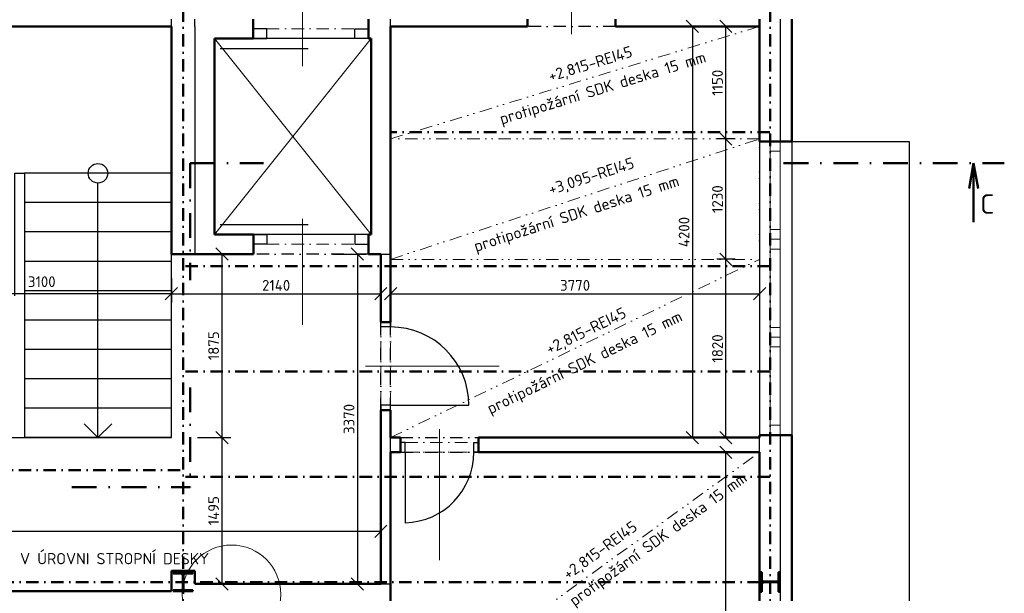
# Model space of a CAD drawing. Header units: millimetres. Extents: x -118752 to 407724, y -73278 to 155058.
# Tile 17 of 256: x -26990 to -16929, y 13202 to 19062. Entities that reach past the tile are written whole.
import ezdxf
from ezdxf.enums import TextEntityAlignment as Align

# ---------------------------------------------------------------- set-up
doc = ezdxf.new("R2010")
doc.units = ezdxf.units.MM
doc.header["$LTSCALE"] = 10
doc.linetypes.add('DASHDOT', pattern=[25.4, 12.7, -6.35, 0, -6.35])
doc.linetypes.add('DIVIDE', pattern=[31.75, 12.7, -6.35, 0, -6.35, 0, -6.35])
for name, color, linetype, lineweight in [('CKDVERE_', 7, 'Continuous', 25), ('CKDVERE_NADROVINOU', 1, 'DASHDOT', 18), ('CKDVERE_OSY', 1, 'Continuous', 18), ('CKDVERE_ZARUBNE_RAM', 5, 'Continuous', 25), ('CKKOTY', 3, 'Continuous', 25), ('CKOKNA', 1, 'Continuous', 18), ('CKPOPIS_POHLED', 3, 'Continuous', 25), ('CKREZY_OZNACENI', 4, 'DASHDOT', 50), ('CKSCHODY_PODROVINOU', 7, 'Continuous', 25), ('CKSCHODY_VYSTUP', 7, 'Continuous', 25), ('CKSTENY_NADROVINOU', 7, 'DASHDOT', 25), ('CKSTENY_PODROVINOU', 7, 'Continuous', 25), ('CKSTENY_REZ', 6, 'Continuous', 50), ('CKTEXTY_MALE', 3, 'Continuous', 18), ('CSPROFILY_REZY', 4, 'Continuous', 50), ('IN_C_TENKA', 7, 'Continuous', 18), ('podhledy', 7, 'Continuous', 20)]:
    doc.layers.add(name, color=color, linetype=linetype, lineweight=lineweight)
doc.styles.get("Standard").update_dxf_attribs({"font": 'isocpeur.ttf'})
doc.dimstyles.new('CADKON', dxfattribs={"dimscale": 50, "dimtxt": 2.2, "dimasz": 2.5, "dimexe": 1.8, "dimexo": 5, "dimgap": 0.6, "dimtad": 1, "dimrnd": 1, "dimtxsty": 'Standard', "dimblk1": 'OBLIQUE', "dimblk2": 'OBLIQUE', "dimsah": 1, "dimcen": 2.5, "dimadec": 1, "dimazin": 2, "dimtfac": 1, "dimtdec": 4, "dimtix": 1, "dimtmove": 2, "dimatfit": 3, "dimldrblk": 'OPEN30', "dimfxl": 5, "dimfxlon": 1, "dimtolj": 1, "dimarcsym": 0})

# ---------------------------------------------------------------- blocks, each defined once
blk = doc.blocks.new('CK_S_EXT_HEAHEA200')
for p, q in [((-100, 95), (100, 95)), ((-100, 95), (-100, 85)), ((-100, 85), (-21.25, 85)), ((-3.25, -67), (-3.25, 67)), ((3.25, -67), (3.25, 67)), ((100, 85), (21.25, 85)), ((100, 95), (100, 85)), ((-100, -95), (-100, -85)), ((-100, -85), (-21.25, -85)), ((-100, -95), (100, -95)), ((100, -85), (21.25, -85)), ((100, -95), (100, -85))]:
    blk.add_line(p, q)
for centre, start, end in [((-21.25, 67), 0, 90), ((21.25, 67), 90, 180), ((-21.25, -67), 270, 0), ((21.25, -67), 180, 270)]:
    blk.add_arc(centre, 18, start, end)
blk = doc.blocks.new('_OBLIQUE')
at = {"color": 0, "linetype": 'ByBlock'}
blk.add_line((-0.5, -0.5), (0.5, 0.5), dxfattribs=at)
blk = doc.blocks.new('*D9922')
at = {"layer": 'CKKOTY', "color": 0, "lineweight": -2}
for p, q in [((-19680, 14643), (-19865, 14643)), ((-19775, 9443), (-19775, 14643)), ((-19680, 9443), (-19865, 9443))]:
    blk.add_line(p, q, dxfattribs=at)
at = {"layer": 'Defpoints', "color": 0}
for p in [(-19775, 14643), (-19430, 14643), (-19430, 9443)]:
    blk.add_point(p, dxfattribs=at)
at = {"layer": 'CKKOTY', "color": 0, "lineweight": -2, "xscale": 125, "yscale": 125, "zscale": 125}
for p, rotation in [((-19775, 14643), 90), ((-19775, 9443), 270)]:
    blk.add_blockref('_OBLIQUE', p, dxfattribs=dict(at, rotation=rotation))
at = {"layer": 'CKKOTY', "color": 0, "insert": (-19860, 12043), "char_height": 110, "attachment_point": 5, "rotation": 90}
blk.add_mtext('\\A1;5200', dxfattribs=at)
blk = doc.blocks.new('_Open30')
at = {"color": 0, "lineweight": -2}
for p, q in [((-1, 0.268), (0, 0)), ((0, 0), (-1, -0.268)), ((0, 0), (-1, 0))]:
    blk.add_line(p, q, dxfattribs=at)
blk = doc.blocks.new('*D9924')
at = {"layer": 'CKKOTY', "color": 0, "lineweight": -2}
for p, q in [((-19680, 16614), (-19865, 16614)), ((-19775, 14793), (-19775, 16614)), ((-19680, 14793), (-19865, 14793))]:
    blk.add_line(p, q, dxfattribs=at)
at = {"layer": 'Defpoints', "color": 0}
for p in [(-19775, 16614), (-19430, 16614), (-19430, 14793)]:
    blk.add_point(p, dxfattribs=at)
at = {"layer": 'CKKOTY', "color": 0, "lineweight": -2, "xscale": 125, "yscale": 125, "zscale": 125}
for p, rotation in [((-19775, 16614), 90), ((-19775, 14793), 270)]:
    blk.add_blockref('_OBLIQUE', p, dxfattribs=dict(at, rotation=rotation))
at = {"layer": 'CKKOTY', "color": 0, "insert": (-19860, 15703), "char_height": 110, "attachment_point": 5, "rotation": 90}
blk.add_mtext('\\A1;1820', dxfattribs=at)
blk = doc.blocks.new('*D9925')
at = {"layer": 'CKKOTY', "color": 0, "lineweight": -2}
for p, q in [((-19680, 17844), (-19865, 17844)), ((-19775, 16614), (-19775, 17844)), ((-19680, 16614), (-19865, 16614))]:
    blk.add_line(p, q, dxfattribs=at)
at = {"layer": 'Defpoints', "color": 0}
for p in [(-19775, 17844), (-19430, 17844), (-19430, 16614)]:
    blk.add_point(p, dxfattribs=at)
at = {"layer": 'CKKOTY', "color": 0, "lineweight": -2, "xscale": 125, "yscale": 125, "zscale": 125}
for p, rotation in [((-19775, 17844), 90), ((-19775, 16614), 270)]:
    blk.add_blockref('_OBLIQUE', p, dxfattribs=dict(at, rotation=rotation))
at = {"layer": 'CKKOTY', "color": 0, "insert": (-19860, 17229), "char_height": 110, "attachment_point": 5, "rotation": 90}
blk.add_mtext('\\A1;1230', dxfattribs=at)
blk = doc.blocks.new('*D9926')
at = {"layer": 'CKKOTY', "color": 0, "lineweight": -2}
for p, q in [((-19682, 18993), (-19865, 18993)), ((-19775, 17844), (-19775, 18993)), ((-19680, 17844), (-19865, 17844))]:
    blk.add_line(p, q, dxfattribs=at)
at = {"layer": 'Defpoints', "color": 0}
for p in [(-19775, 18993), (-19432, 18993), (-19430, 17844)]:
    blk.add_point(p, dxfattribs=at)
at = {"layer": 'CKKOTY', "color": 0, "lineweight": -2, "xscale": 125, "yscale": 125, "zscale": 125}
for p, rotation in [((-19775, 18993), 90), ((-19775, 17844), 270)]:
    blk.add_blockref('_OBLIQUE', p, dxfattribs=dict(at, rotation=rotation))
at = {"layer": 'CKKOTY', "color": 0, "insert": (-19860, 18418), "char_height": 110, "attachment_point": 5, "rotation": 90}
blk.add_mtext('\\A1;1150', dxfattribs=at)
blk = doc.blocks.new('*D9927')
at = {"layer": 'CKKOTY', "color": 0, "lineweight": -2}
for p, q in [((-25440, 16418), (-25440, 16173)), ((-23300, 16418), (-23300, 16173)), ((-25440, 16263), (-23300, 16263))]:
    blk.add_line(p, q, dxfattribs=at)
at = {"layer": 'Defpoints', "color": 0}
for p in [(-25440, 16668), (-23300, 16668), (-23300, 16263)]:
    blk.add_point(p, dxfattribs=at)
at = {"layer": 'CKKOTY', "color": 0, "lineweight": -2, "xscale": 125, "yscale": 125, "zscale": 125, "rotation": 180}
blk.add_blockref('_OBLIQUE', (-25440, 16263), dxfattribs=at)
at = {"layer": 'CKKOTY', "color": 0, "lineweight": -2, "xscale": 125, "yscale": 125, "zscale": 125}
blk.add_blockref('_OBLIQUE', (-23300, 16263), dxfattribs=at)
at = {"layer": 'CKKOTY', "color": 0, "insert": (-24370, 16348), "char_height": 110, "attachment_point": 5}
blk.add_mtext('\\A1;2140', dxfattribs=at)
blk = doc.blocks.new('*D9929')
at = {"layer": 'CKKOTY', "color": 0, "lineweight": -2}
for p, q in [((-23200, 16418), (-23200, 16173)), ((-19430, 16364), (-19430, 16173)), ((-23200, 16263), (-19430, 16263))]:
    blk.add_line(p, q, dxfattribs=at)
at = {"layer": 'Defpoints', "color": 0}
for p in [(-23200, 16668), (-19430, 16614), (-19430, 16263)]:
    blk.add_point(p, dxfattribs=at)
at = {"layer": 'CKKOTY', "color": 0, "lineweight": -2, "xscale": 125, "yscale": 125, "zscale": 125, "rotation": 180}
blk.add_blockref('_OBLIQUE', (-23200, 16263), dxfattribs=at)
at = {"layer": 'CKKOTY', "color": 0, "lineweight": -2, "xscale": 125, "yscale": 125, "zscale": 125}
blk.add_blockref('_OBLIQUE', (-19430, 16263), dxfattribs=at)
at = {"layer": 'CKKOTY', "color": 0, "insert": (-21315, 16348), "char_height": 110, "attachment_point": 5}
blk.add_mtext('\\A1;3770', dxfattribs=at)
blk = doc.blocks.new('*D9930')
at = {"layer": 'CKKOTY', "color": 0, "lineweight": -2}
for p, q in [((-19866, 18993), (-20206, 18993)), ((-20116, 18993), (-20116, 14793)), ((-19866, 14793), (-20206, 14793))]:
    blk.add_line(p, q, dxfattribs=at)
at = {"layer": 'Defpoints', "color": 0}
for p in [(-19430, 18993), (-20116, 14793), (-19430, 14793)]:
    blk.add_point(p, dxfattribs=at)
at = {"layer": 'CKKOTY', "color": 0, "lineweight": -2, "xscale": 125, "yscale": 125, "zscale": 125}
for p, rotation in [((-20116, 18993), 90), ((-20116, 14793), 270)]:
    blk.add_blockref('_OBLIQUE', p, dxfattribs=dict(at, rotation=rotation))
at = {"layer": 'CKKOTY', "color": 0, "insert": (-20201, 16893), "char_height": 110, "attachment_point": 5, "rotation": 90}
blk.add_mtext('\\A1;4200', dxfattribs=at)
blk = doc.blocks.new('*D9931')
at = {"layer": 'CKKOTY', "color": 0, "lineweight": -2}
for p, q in [((-28540, 16418), (-28540, 16173)), ((-25440, 16418), (-25440, 16173)), ((-25440, 16263), (-28540, 16263))]:
    blk.add_line(p, q, dxfattribs=at)
at = {"layer": 'Defpoints', "color": 0}
for p in [(-28540, 16668), (-25440, 16668), (-28540, 16263)]:
    blk.add_point(p, dxfattribs=at)
at = {"layer": 'CKKOTY', "color": 0, "lineweight": -2, "xscale": 125, "yscale": 125, "zscale": 125, "rotation": 180}
blk.add_blockref('_OBLIQUE', (-28540, 16263), dxfattribs=at)
at = {"layer": 'CKKOTY', "color": 0, "lineweight": -2, "xscale": 125, "yscale": 125, "zscale": 125}
blk.add_blockref('_OBLIQUE', (-25440, 16263), dxfattribs=at)
at = {"layer": 'CKKOTY', "color": 0, "insert": (-26765, 16385), "char_height": 110, "attachment_point": 5}
blk.add_mtext('\\A1;3100', dxfattribs=at)
blk = doc.blocks.new('*D9933')
at = {"layer": 'CKKOTY', "color": 0, "lineweight": -2}
for p, q in [((-23790, 16668), (-23450, 16668)), ((-23540, 16668), (-23540, 13298)), ((-23790, 13298), (-23450, 13298))]:
    blk.add_line(p, q, dxfattribs=at)
at = {"layer": 'Defpoints', "color": 0}
for p in [(-24331, 16668), (-24331, 13298), (-23540, 13298)]:
    blk.add_point(p, dxfattribs=at)
at = {"layer": 'CKKOTY', "color": 0, "lineweight": -2, "xscale": 125, "yscale": 125, "zscale": 125}
for p, rotation in [((-23540, 16668), 90), ((-23540, 13298), 270)]:
    blk.add_blockref('_OBLIQUE', p, dxfattribs=dict(at, rotation=rotation))
at = {"layer": 'CKKOTY', "color": 0, "insert": (-23625, 14983), "char_height": 110, "attachment_point": 5, "rotation": 90}
blk.add_mtext('\\A1;3370', dxfattribs=at)
blk = doc.blocks.new('*D9934')
at = {"layer": 'CKKOTY', "color": 0, "lineweight": -2}
for p, q in [((-32610, 13586), (-32610, 13926)), ((-23300, 13586), (-23300, 13926)), ((-32610, 13836), (-23300, 13836))]:
    blk.add_line(p, q, dxfattribs=at)
at = {"layer": 'Defpoints', "color": 0}
for p in [(-23300, 13836), (-23300, 13298), (-32610, 13223)]:
    blk.add_point(p, dxfattribs=at)
at = {"layer": 'CKKOTY', "color": 0, "lineweight": -2, "xscale": 125, "yscale": 125, "zscale": 125, "rotation": 180}
blk.add_blockref('_OBLIQUE', (-32610, 13836), dxfattribs=at)
at = {"layer": 'CKKOTY', "color": 0, "lineweight": -2, "xscale": 125, "yscale": 125, "zscale": 125}
blk.add_blockref('_OBLIQUE', (-23300, 13836), dxfattribs=at)
at = {"layer": 'CKKOTY', "color": 0, "insert": (-27955, 13921), "char_height": 110, "attachment_point": 5}
blk.add_mtext('\\A1;9310', dxfattribs=at)
blk = doc.blocks.new('*D9942')
at = {"layer": 'CKKOTY', "color": 0, "lineweight": -2}
for p, q in [((-25174, 16668), (-24834, 16668)), ((-24924, 16668), (-24924, 14793)), ((-25174, 14793), (-24834, 14793))]:
    blk.add_line(p, q, dxfattribs=at)
at = {"layer": 'Defpoints', "color": 0}
for p in [(-25440, 16668), (-25440, 14793), (-24924, 14793)]:
    blk.add_point(p, dxfattribs=at)
at = {"layer": 'CKKOTY', "color": 0, "lineweight": -2, "xscale": 125, "yscale": 125, "zscale": 125}
for p, rotation in [((-24924, 16668), 90), ((-24924, 14793), 270)]:
    blk.add_blockref('_OBLIQUE', p, dxfattribs=dict(at, rotation=rotation))
at = {"layer": 'CKKOTY', "color": 0, "insert": (-25009, 15731), "char_height": 110, "attachment_point": 5, "rotation": 90}
blk.add_mtext('\\A1;1875', dxfattribs=at)
blk = doc.blocks.new('*D9943')
at = {"layer": 'CKKOTY', "color": 0, "lineweight": -2}
for p, q in [((-25174, 14793), (-24834, 14793)), ((-24924, 14793), (-24924, 13298)), ((-24950, 13298), (-24834, 13298))]:
    blk.add_line(p, q, dxfattribs=at)
at = {"layer": 'Defpoints', "color": 0}
for p in [(-25440, 14793), (-25200, 13298), (-24924, 13298)]:
    blk.add_point(p, dxfattribs=at)
at = {"layer": 'CKKOTY', "color": 0, "lineweight": -2, "xscale": 125, "yscale": 125, "zscale": 125}
for p, rotation in [((-24924, 14793), 90), ((-24924, 13298), 270)]:
    blk.add_blockref('_OBLIQUE', p, dxfattribs=dict(at, rotation=rotation))
at = {"layer": 'CKKOTY', "color": 0, "insert": (-25009, 14046), "char_height": 110, "attachment_point": 5, "rotation": 90}
blk.add_mtext('\\A1;1495', dxfattribs=at)

msp = doc.modelspace()

# ---------------------------------------------------------------- linework, layer by layer
at = {"layer": 'CKDVERE_'}
for p, q in [((-24941.747, 18768.166), (-24041.747, 18768.166)), ((-24941.747, 16968.166), (-24041.747, 16968.166)), ((-23200.468, 15123.166), (-22400.468, 15123.166)), ((-23050.468, 14643.166), (-23050.468, 13923.166))]:
    msp.add_line(p, q, dxfattribs=at)
for centre, radius, start, end in [((-23200.468, 15123.166), 800, 0, 90), ((-23067.777, 14640.272), 717.315, 271.3827048, 0.2311541)]:
    msp.add_arc(centre, radius, start, end, dxfattribs=at)
at = {"layer": 'CKDVERE_NADROVINOU'}
for p, q in [((-24465.468, 18968.166), (-23565.468, 18968.166)), ((-24465.468, 18868.166), (-23565.468, 18868.166)), ((-24465.468, 16868.166), (-23565.468, 16868.166)), ((-24465.468, 16768.166), (-23565.468, 16768.166)), ((-23300.468, 15123.166), (-23300.468, 15923.166)), ((-23200.468, 15123.166), (-23200.468, 15923.166)), ((-23050.468, 14743.166), (-22350.468, 14743.166)), ((-23050.468, 14643.166), (-22350.468, 14643.166))]:
    msp.add_line(p, q, dxfattribs=at)
at = {"layer": 'CKDVERE_OSY'}
for p, q in [((-21350.468, 20113.166), (-21350.468, 18913.166)), ((-24100.468, 18586.966), (-24100.468, 19855.946)), ((-24100.468, 17027.655), (-24100.468, 15945.296)), ((-23455.468, 15523.166), (-22089.157, 15523.166)), ((-22700.468, 14878.166), (-22700.468, 13539.723))]:
    msp.add_line(p, q, dxfattribs=at)
at = {"layer": 'CKDVERE_ZARUBNE_RAM'}
for p, q in [((-24605.468, 18968.166), (-24605.468, 18868.166)), ((-24465.468, 18968.166), (-24605.468, 18968.166)), ((-24465.468, 18868.166), (-24465.468, 18968.166)), ((-23565.468, 18868.166), (-23565.468, 18968.166)), ((-23565.468, 18968.166), (-23425.468, 18968.166)), ((-23425.468, 18968.166), (-23425.468, 18868.166)), ((-24605.468, 18868.166), (-24465.468, 18868.166)), ((-23425.468, 18868.166), (-23565.468, 18868.166)), ((-24600.468, 16768.166), (-24600.468, 16868.166)), ((-24600.468, 16868.166), (-24465.468, 16868.166)), ((-24465.468, 16868.166), (-24465.468, 16768.166)), ((-23425.468, 16868.166), (-23565.468, 16868.166)), ((-23565.468, 16868.166), (-23565.468, 16768.166)), ((-23425.468, 16768.166), (-23425.468, 16868.166)), ((-24465.468, 16768.166), (-24600.468, 16768.166)), ((-23565.468, 16768.166), (-23425.468, 16768.166)), ((-23300.468, 15923.166), (-23300.468, 15973.166)), ((-23300.468, 15973.166), (-23200.468, 15973.166)), ((-23200.468, 15923.166), (-23300.468, 15923.166)), ((-23200.468, 15973.166), (-23200.468, 15923.166)), ((-23200.468, 15123.166), (-23300.468, 15123.166)), ((-23300.468, 15123.166), (-23300.468, 15073.166)), ((-23200.468, 15073.166), (-23200.468, 15123.166)), ((-23300.468, 15073.166), (-23200.468, 15073.166)), ((-23050.468, 14743.166), (-23100.468, 14743.166)), ((-23100.468, 14743.166), (-23100.468, 14643.166)), ((-23050.468, 14643.166), (-23050.468, 14743.166)), ((-22350.468, 14643.166), (-22350.468, 14743.166)), ((-22350.468, 14743.166), (-22300.468, 14743.166)), ((-22300.468, 14743.166), (-22300.468, 14643.166)), ((-23100.468, 14643.166), (-23050.468, 14643.166)), ((-22300.468, 14643.166), (-22350.468, 14643.166))]:
    msp.add_line(p, q, dxfattribs=at)
at = {"layer": 'CKOKNA'}
for p, q in [((-19320.468, 17718.166), (-19320.468, 17818.166)), ((-19220.468, 17818.166), (-19320.468, 17818.166)), ((-19220.468, 17718.166), (-19220.468, 17818.166)), ((-19320.468, 17718.166), (-19320.468, 16918.166)), ((-19220.468, 17718.166), (-19320.468, 17718.166)), ((-19220.468, 17718.166), (-19220.468, 16918.166)), ((-19320.468, 16818.166), (-19320.468, 16918.166)), ((-19220.468, 16918.166), (-19320.468, 16918.166)), ((-19220.468, 16818.166), (-19220.468, 16918.166)), ((-19320.468, 16718.166), (-19320.468, 16818.166)), ((-19220.468, 16818.166), (-19320.468, 16818.166)), ((-19220.468, 16718.166), (-19220.468, 16818.166)), ((-19320.468, 16718.166), (-19320.468, 15918.166)), ((-19220.468, 16718.166), (-19320.468, 16718.166)), ((-19220.468, 16718.166), (-19220.468, 15918.166)), ((-19320.468, 15818.166), (-19320.468, 15918.166)), ((-19220.468, 15918.166), (-19320.468, 15918.166)), ((-19220.468, 15818.166), (-19220.468, 15918.166)), ((-19220.468, 15818.166), (-19320.468, 15818.166)), ((-19320.468, 15718.166), (-19320.468, 15818.166)), ((-19220.468, 15718.166), (-19220.468, 15818.166)), ((-19320.468, 15718.166), (-19320.468, 14918.166)), ((-19220.468, 15718.166), (-19320.468, 15718.166)), ((-19220.468, 15718.166), (-19220.468, 14918.166)), ((-19320.468, 14918.166), (-19320.468, 14818.166)), ((-19220.468, 14918.166), (-19320.468, 14918.166)), ((-19220.468, 14918.166), (-19220.468, 14818.166)), ((-19220.468, 14818.166), (-19320.468, 14818.166))]:
    msp.add_line(p, q, dxfattribs=at)
at = {"layer": 'CKREZY_OZNACENI', "ltscale": 2}
for p, q in [((-25248.66, 17594.578), (-25248.66, 16399.884)), ((-25248.66, 17594.578), (-24498.66, 17594.578)), ((-19183.95, 17594.578), (-16928.924, 17594.578)), ((-25248.66, 15305.51), (-25248.66, 14286.323)), ((-26458.018, 14286.323), (-25248.66, 14286.323))]:
    msp.add_line(p, q, dxfattribs=at)
at = {"layer": 'CKREZY_OZNACENI', "linetype": 'Continuous'}
for q in [(-17288.16, 17336.066), (-17242.577, 16994.578), (-17196.994, 17336.066)]:
    msp.add_line((-17242.577, 17594.578), q, dxfattribs=at)
at = {"layer": 'CKSCHODY_PODROVINOU'}
for p, q in [((-25440.468, 17493.166), (-26940.468, 17493.166)), ((-25440.468, 17193.166), (-26940.468, 17193.166)), ((-25440.468, 16893.166), (-26940.468, 16893.166)), ((-25440.468, 16593.166), (-26940.468, 16593.166)), ((-25440.468, 16293.166), (-26940.468, 16293.166)), ((-25440.468, 15993.166), (-26940.468, 15993.166)), ((-25440.468, 15693.166), (-26940.468, 15693.166)), ((-25440.468, 15393.166), (-26940.468, 15393.166)), ((-25440.468, 15093.166), (-26940.468, 15093.166)), ((-25440.468, 14793.166), (-26940.468, 14793.166))]:
    msp.add_line(p, q, dxfattribs=at)
msp.add_lwpolyline([(-27040.468, 16241.971), (-27040.468, 17493.166), (-26940.468, 17493.166), (-26940.468, 14793.166), (-26940.468, 14793.141)], dxfattribs=at)
at = {"layer": 'CKSCHODY_VYSTUP'}
for q in [(-26190.468, 17393.266), (-26331.748, 14934.446), (-26049.188, 14934.446)]:
    msp.add_line((-26190.468, 14793.166), q, dxfattribs=at)
msp.add_circle((-26190.468, 17493.166), 99.9, dxfattribs=at)
at = {"layer": 'CKSTENY_NADROVINOU'}
for p, q in [((-20900.468, 18993.166), (-21800.468, 18993.166)), ((-23425.468, 16668.166), (-24600.468, 16668.166)), ((-23300.468, 15073.166), (-23300.468, 15973.166)), ((-23200.468, 15073.166), (-23200.468, 15973.166)), ((-23100.468, 14793.166), (-22300.468, 14793.166)), ((-23100.468, 14643.166), (-22300.468, 14643.166))]:
    msp.add_line(p, q, dxfattribs=at)
at = {"layer": 'CKSTENY_PODROVINOU'}
for p, q in [((-25440.468, 18993.199), (-25440.468, 19068.199)), ((-25200.468, 18993.199), (-25200.468, 19068.166)), ((-23200.468, 18993.166), (-23200.468, 19068.166)), ((-19220.468, 19068.166), (-19220.468, 17818.166)), ((-25200.468, 18993.199), (-25200.468, 16668.166)), ((-23425.468, 18868.166), (-24605.468, 18868.166)), ((-19430.468, 17818.166), (-19430.468, 14818.166)), ((-19220.468, 17818.166), (-19100.468, 17818.166)), ((-19100.468, 17818.166), (-19100.468, 14818.166)), ((-19100.468, 17818.166), (-17900.468, 17818.166)), ((-17900.468, 17818.166), (-17900.468, 9112.666)), ((-23425.468, 16868.166), (-24600.468, 16868.166)), ((-23300.468, 16668.166), (-23200.468, 16668.166)), ((-19430.468, 14643.166), (-19430.468, 14793.166)), ((-19220.468, 14818.166), (-19220.468, 12818.166)), ((-19220.468, 14818.166), (-19100.468, 14818.166)), ((-23300.468, 13298.166), (-23200.468, 13298.166))]:
    msp.add_line(p, q, dxfattribs=at)
at = {"layer": 'CKSTENY_PODROVINOU', "color": 0, "linetype": 'Continuous'}
msp.add_line((-23200.468, 14643.166), (-23200.468, 14793.166), dxfattribs=at)
at = {"layer": 'CKSTENY_PODROVINOU'}
msp.add_lwpolyline([(-28540.468, 14793.141), (-25440.468, 14793.141), (-25440.468, 18993.166), (-28540.468, 18993.166), (-28540.468, 14793.141)], dxfattribs=at)
at = {"layer": 'CKSTENY_REZ'}
for p, q in [((-24605.468, 19068.166), (-24605.468, 18868.166)), ((-23425.468, 19068.166), (-23425.468, 18868.166)), ((-21800.468, 18993.166), (-21800.468, 19068.166)), ((-20900.468, 18993.166), (-20900.468, 19068.166)), ((-19430.468, 19068.166), (-19430.468, 17818.166)), ((-19100.468, 19068.166), (-19100.468, 17818.166)), ((-28540.468, 18993.199), (-25440.468, 18993.166)), ((-25440.468, 16668.166), (-25440.468, 18993.166)), ((-23200.468, 16668.166), (-23200.468, 18993.166)), ((-23200.468, 18993.166), (-21800.468, 18993.166)), ((-20900.468, 18993.166), (-19430.468, 18993.166)), ((-25000.468, 18868.166), (-25000.468, 16868.166)), ((-24605.468, 18868.166), (-25000.468, 18868.166)), ((-23400.468, 18868.166), (-23425.468, 18868.166)), ((-23400.468, 16868.166), (-23400.468, 18868.166)), ((-19100.468, 17818.166), (-19430.468, 17818.166)), ((-25000.468, 16868.166), (-24600.468, 16868.166)), ((-24600.468, 16668.166), (-24600.468, 16868.166)), ((-23425.468, 16668.166), (-23425.468, 16868.166)), ((-23425.468, 16868.166), (-23400.468, 16868.166)), ((-25200.468, 16668.166), (-25440.468, 16668.166)), ((-25200.468, 16668.166), (-24600.468, 16668.166)), ((-23425.468, 16668.166), (-23300.468, 16668.166)), ((-23300.468, 15973.166), (-23300.468, 16668.166)), ((-23200.468, 15973.166), (-23200.468, 16668.166)), ((-23200.468, 15973.166), (-23300.468, 15973.166)), ((-23300.468, 13298.166), (-23300.468, 15073.166)), ((-23200.468, 15073.166), (-23300.468, 15073.166)), ((-23200.468, 14793.166), (-23200.468, 15073.166)), ((-23200.468, 14793.166), (-23100.468, 14793.166)), ((-23100.468, 14643.166), (-23100.468, 14793.166)), ((-22300.468, 14793.166), (-19430.468, 14793.166)), ((-22300.468, 14643.166), (-22300.468, 14793.166)), ((-19100.468, 14818.166), (-19430.468, 14818.166)), ((-19430.468, 14818.166), (-19430.468, 14793.166)), ((-19100.468, 14818.166), (-19100.468, 12818.166)), ((-23200.468, 14643.166), (-23100.468, 14643.166)), ((-23200.468, 13123.166), (-23200.468, 14643.166)), ((-22300.468, 14643.166), (-19430.468, 14643.166)), ((-19430.468, 14643.166), (-19430.468, 12818.166)), ((-25440.468, 13223.166), (-25440.468, 13432.898)), ((-25440.468, 13432.898), (-25200.468, 13432.898)), ((-25200.468, 13432.898), (-25200.468, 13298.166)), ((-25200.468, 13298.166), (-23300.468, 13298.166)), ((-28540.468, 13223.166), (-25440.468, 13223.166))]:
    msp.add_line(p, q, dxfattribs=at)
at = {"layer": 'CKTEXTY_MALE'}
msp.add_circle((-24825.4, 13191.018), 503.851, dxfattribs=at)
at = {"layer": 'CSPROFILY_REZY', "linetype": 'DASHDOT'}
for p, q in [((-25320.468, 19168.166), (-25320.468, 9403.666)), ((-19320.468, 19168.166), (-19320.468, 9403.666)), ((-19324.218, 17913.166), (-23200.468, 17913.166)), ((-19324.218, 16543.166), (-25320.468, 16543.166)), ((-19324.218, 15468.166), (-25320.468, 15468.166)), ((-31320.468, 14461.166), (-25320.468, 14461.166)), ((-19324.218, 14393.166), (-25320.468, 14393.166)), ((-35817.218, 13316.166), (-19415.468, 13316.166))]:
    msp.add_line(p, q, dxfattribs=at)
at = {"layer": 'IN_C_TENKA'}
for p, q in [((-23400.468, 18868.166), (-25000.468, 16868.166)), ((-25000.468, 18868.166), (-23400.468, 16868.166))]:
    msp.add_line(p, q, dxfattribs=at)
at = {"layer": 'podhledy', "linetype": 'DIVIDE'}
for p, q in [((-23200.468, 17843.542), (-19430.468, 18993.542)), ((-23200.468, 16613.542), (-19430.468, 17843.542)), ((-23200.468, 14793.542), (-19430.468, 16613.542)), ((-23200.468, 11913.166), (-19430.468, 14643.166))]:
    msp.add_line(p, q, dxfattribs=at)
msp.add_lwpolyline([(-23200.468, 16613.542), (-19430.468, 16613.542), (-19430.468, 17843.542), (-23200.468, 17843.542)], close=True, dxfattribs=at)

# ---------------------------------------------------------------- block references
at = {"layer": 'CSPROFILY_REZY'}
msp.add_blockref('CK_S_EXT_HEAHEA200', (-25320.468, 13318.166), dxfattribs=at)
msp.add_blockref('CK_S_EXT_HEAHEA200', (-25320.468, 13318.166), dxfattribs=at)
at = {"layer": 'CSPROFILY_REZY', "rotation": 90}
msp.add_blockref('CK_S_EXT_HEAHEA200', (-19320.468, 13318.166), dxfattribs=at)
msp.add_blockref('CK_S_EXT_HEAHEA200', (-19320.468, 13318.166), dxfattribs=at)

# ---------------------------------------------------------------- texts
at = {"layer": 'CKPOPIS_POHLED'}
msp.add_text('C', height=200, dxfattribs=at).set_placement((-17103.303, 17178.818), align=Align.MIDDLE_CENTER)
at = {"layer": 'CKTEXTY_MALE'}
for s, rotation, p in [('protipožární SDK deska 15 mm', 17, (-22065.892, 17989.67)), ('+2,815-REI45', 17, (-21567.764, 18427.225)), ('+3,095-REI45', 18, (-21564.522, 17269.434)), ('protipožární SDK deska 15 mm', 18, (-22327.884, 16688.522)), ('protipožární SDK deska 15 mm', 26, (-22180.43, 15029.666)), ('+2,815-REI45', 26, (-21577.854, 15638.621)), ('protipožární SDK deska 15 mm', 36, (-21322.008, 13065.175)), ('+2,815-REI45', 36, (-21385.963, 13335.174))]:
    msp.add_text(s, height=115, rotation=rotation, dxfattribs=at).set_placement(p)
msp.add_text('SDK PŘÍČKY OBVODU CHODBY BUDOU ZAKONČENY V ÚROVNI STROPNÍ DESKY', height=115, dxfattribs=at).set_placement((-30748.377, 13498.409))

# ---------------------------------------------------------------- dimensions: what is measured, and where the dimension line sits
at = {"layer": 'CKKOTY'}
for base, p1, p2, picture, middle in [((-20116.141, 14793.166), (-19430.468, 18993.166), (-19430.468, 14793.166), '*D9930', (-20201.141, 16893.166)), ((-24924.404, 14793.166), (-25440.468, 16668.166), (-25440.468, 14793.166), '*D9942', (-25009.404, 15730.666)), ((-23539.52, 13298.166), (-24331.464, 16668.166), (-24331.464, 13298.166), '*D9933', (-23624.52, 14983.166)), ((-19774.757, 14643.166), (-19430.468, 9442.666), (-19430.468, 14643.166), '*D9922', (-19859.757, 12042.916))]:
    dim = msp.add_linear_dim(base=base, p1=p1, p2=p2, angle=90, dimstyle='CADKON', dxfattribs=at)
    dim.commit()
    dim.dimension.update_dxf_attribs({"geometry": picture, "text_midpoint": middle})
for base, p1, p2, picture, middle in [((-19774.757, 18993.166), (-19430.468, 17843.542), (-19431.7, 18993.166), '*D9926', (-19859.757, 18418.354)), ((-19774.757, 17843.542), (-19430.468, 16613.542), (-19430.468, 17843.542), '*D9925', (-19859.757, 17228.542)), ((-19774.757, 16613.542), (-19430.468, 14793.166), (-19430.468, 16613.542), '*D9924', (-19859.757, 15703.354)), ((-24924.404, 13298.166), (-25440.468, 14793.166), (-25200.468, 13298.166), '*D9943', (-25009.404, 14045.666))]:
    dim = msp.add_linear_dim(base=base, p1=p1, p2=p2, angle=90, dimstyle='CADKON', override={"dimtmove": 2}, dxfattribs=at)
    dim.commit()
    dim.dimension.update_dxf_attribs({"geometry": picture, "text_midpoint": middle})
dim = msp.add_linear_dim(base=(-28540.468, 16263.35), p1=(-25440.468, 16668.166), p2=(-28540.468, 16668.166), dimstyle='CADKON', dxfattribs=at)
dim.commit()
dim.dimension.update_dxf_attribs({"geometry": '*D9931', "text_midpoint": (-26765.396, 16384.953), "dimtype": 160})
for base, p1, p2, picture, middle in [((-23300.468, 16263.35), (-25440.468, 16668.166), (-23300.468, 16668.166), '*D9927', (-24370.468, 16348.35)), ((-23300.468, 13836.36), (-32610.468, 13223.166), (-23300.468, 13298.166), '*D9934', (-27955.468, 13921.36))]:
    dim = msp.add_linear_dim(base=base, p1=p1, p2=p2, dimstyle='CADKON', dxfattribs=at)
    dim.commit()
    dim.dimension.update_dxf_attribs({"geometry": picture, "text_midpoint": middle})
dim = msp.add_linear_dim(base=(-19430.468, 16263.35), p1=(-23200.468, 16668.166), p2=(-19430.468, 16613.542), dimstyle='CADKON', override={"dimtmove": 2}, dxfattribs=at)
dim.commit()
dim.dimension.update_dxf_attribs({"geometry": '*D9929', "text_midpoint": (-21315.468, 16348.35)})

doc.saveas('drawing.dxf')
